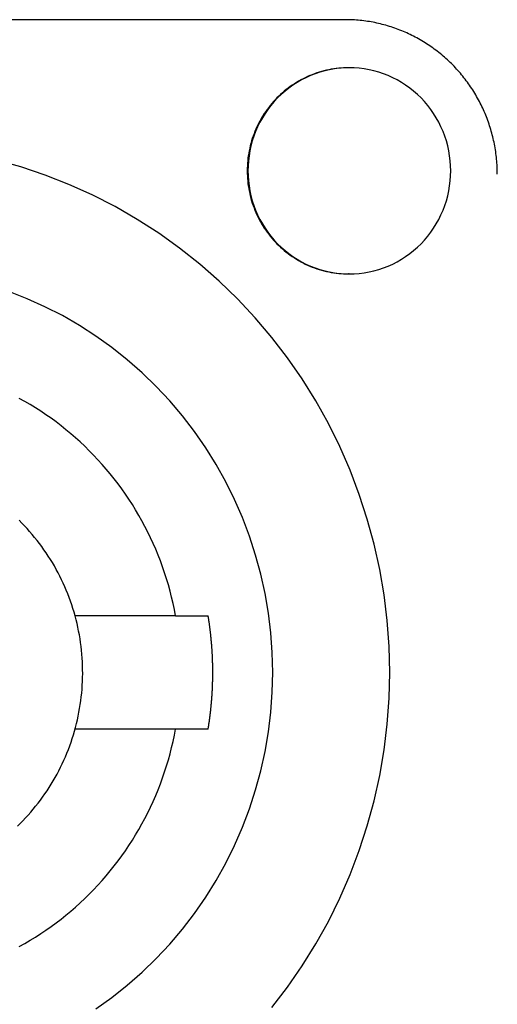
# Model space of a CAD drawing. Extents: x 668 to 3164, y 1007 to 2724.
# Tile 114 of 152: x 3026 to 3040, y 1835 to 1864. Entities that reach past the tile are written whole.
import ezdxf

# ---------------------------------------------------------------- set-up
doc = ezdxf.new("R2010")
doc.units = 0
doc.layers.add('KF_GRAVIS_12_REAR', color=7, linetype='CONTINUOUS')

# ---------------------------------------------------------------- blocks, each defined once
blk = doc.blocks.new('KF_GRAVIS_12_REAR')
at = {"layer": 'KF_GRAVIS_12_REAR'}
for p, q in [((14.06777, -389), (-14.49166, -389)), ((14.18718, -390.4), (14.16625, -390.4)), ((14.18718, -396.4), (14.16625, -396.4)), ((9.12496, -406.35), (6.19561, -406.35)), ((9.12496, -406.35), (10.07419, -406.35)), ((9.12496, -409.65), (6.19561, -409.65)), ((10.07419, -409.65), (9.12496, -409.65))]:
    blk.add_line(p, q, dxfattribs=at)
for points in [[(18.4994, -393.5, 0), (18.4991, -393.445, 0), (18.4981, -393.39, 0), (18.4964, -393.334, 0), (18.4941, -393.279, 0), (18.4911, -393.224, 0), (18.4874, -393.169, 0), (18.4831, -393.114, 0), (18.4781, -393.059, 0), (18.4724, -393.004, 0), (18.4661, -392.949, 0), (18.4591, -392.894, 0), (18.4514, -392.84, 0), (18.4431, -392.785, 0), (18.4342, -392.731, 0), (18.4245, -392.676, 0), (18.4142, -392.622, 0), (18.4033, -392.568, 0), (18.3917, -392.514, 0), (18.3795, -392.46, 0), (18.3666, -392.407, 0), (18.3531, -392.353, 0), (18.3389, -392.3, 0), (18.324, -392.247, 0), (18.3086, -392.194, 0), (18.2925, -392.141, 0), (18.2757, -392.088, 0), (18.2584, -392.036, 0), (18.2403, -391.984, 0), (18.2217, -391.932, 0), (18.2024, -391.88, 0), (18.1826, -391.829, 0), (18.1621, -391.778, 0), (18.1409, -391.727, 0), (18.1192, -391.676, 0), (18.0969, -391.626, 0), (18.0739, -391.576, 0), (18.0504, -391.526, 0), (18.0262, -391.477, 0), (18.0015, -391.428, 0), (17.9761, -391.379, 0), (17.9502, -391.33, 0), (17.9237, -391.282, 0), (17.8966, -391.234, 0), (17.8689, -391.187, 0), (17.8407, -391.139, 0), (17.8118, -391.093, 0), (17.7825, -391.046, 0), (17.7525, -391, 0), (17.722, -390.954, 0), (17.691, -390.909, 0), (17.6594, -390.864, 0), (17.6273, -390.819, 0), (17.5946, -390.775, 0), (17.5614, -390.731, 0), (17.5277, -390.688, 0), (17.4935, -390.645, 0), (17.4587, -390.603, 0), (17.4234, -390.561, 0), (17.3877, -390.519, 0), (17.3514, -390.478, 0), (17.3146, -390.437, 0), (17.2774, -390.397, 0), (17.2396, -390.357, 0), (17.2014, -390.318, 0), (17.1627, -390.279, 0), (17.1236, -390.241, 0), (17.0839, -390.203, 0), (17.0439, -390.166, 0), (17.0034, -390.129, 0), (16.9624, -390.093, 0), (16.921, -390.057, 0), (16.8792, -390.021, 0), (16.8369, -389.987, 0), (16.7942, -389.952, 0), (16.7512, -389.919, 0), (16.7077, -389.886, 0), (16.6638, -389.853, 0), (16.6195, -389.821, 0), (16.5749, -389.789, 0), (16.5299, -389.758, 0), (16.4844, -389.728, 0), (16.4387, -389.698, 0), (16.3926, -389.669, 0), (16.3461, -389.64, 0), (16.2993, -389.612, 0), (16.2521, -389.585, 0), (16.2046, -389.558, 0), (16.1568, -389.531, 0), (16.1087, -389.506, 0), (16.0603, -389.48, 0), (16.0116, -389.456, 0), (15.9625, -389.432, 0), (15.9132, -389.409, 0), (15.8636, -389.386, 0), (15.8138, -389.364, 0), (15.7637, -389.343, 0), (15.7133, -389.322, 0), (15.6627, -389.302, 0), (15.6118, -389.282, 0), (15.5607, -389.263, 0), (15.5094, -389.245, 0), (15.4579, -389.227, 0), (15.4061, -389.21, 0), (15.3542, -389.194, 0), (15.3021, -389.178, 0), (15.2497, -389.163, 0), (15.1972, -389.149, 0), (15.1446, -389.135, 0), (15.0917, -389.122, 0), (15.0387, -389.109, 0), (14.9856, -389.098, 0), (14.9323, -389.086, 0), (14.8789, -389.076, 0), (14.8254, -389.066, 0), (14.7718, -389.057, 0), (14.718, -389.049, 0), (14.6642, -389.041, 0), (14.6102, -389.034, 0), (14.5562, -389.027, 0), (14.5021, -389.022, 0), (14.448, -389.017, 0), (14.3938, -389.012, 0), (14.3395, -389.008, 0), (14.2852, -389.005, 0), (14.2309, -389.003, 0), (14.1765, -389.001, 0), (14.1221, -389, 0), (14.0678, -389, 0)], [(14.1662, -390.4, 0), (14.0937, -390.401, 0), (14.0213, -390.404, 0), (13.9489, -390.408, 0), (13.8767, -390.414, 0), (13.8046, -390.423, 0), (13.7327, -390.432, 0), (13.6612, -390.444, 0), (13.5899, -390.458, 0), (13.5189, -390.473, 0), (13.4484, -390.49, 0), (13.3783, -390.509, 0), (13.3086, -390.529, 0), (13.2395, -390.551, 0), (13.1709, -390.575, 0), (13.103, -390.601, 0), (13.0356, -390.628, 0), (12.969, -390.657, 0), (12.9031, -390.688, 0), (12.8379, -390.72, 0), (12.7735, -390.754, 0), (12.71, -390.79, 0), (12.6474, -390.827, 0), (12.5856, -390.865, 0), (12.5249, -390.906, 0), (12.4651, -390.947, 0), (12.4063, -390.99, 0), (12.3486, -391.035, 0), (12.292, -391.081, 0), (12.2365, -391.128, 0), (12.1822, -391.177, 0), (12.1291, -391.227, 0), (12.0772, -391.279, 0), (12.0265, -391.331, 0), (11.9772, -391.385, 0), (11.9291, -391.44, 0), (11.8824, -391.497, 0), (11.8371, -391.554, 0), (11.7932, -391.613, 0), (11.7508, -391.673, 0), (11.7097, -391.733, 0), (11.6702, -391.795, 0), (11.6322, -391.858, 0), (11.5956, -391.921, 0), (11.5607, -391.986, 0), (11.5273, -392.051, 0), (11.4955, -392.117, 0), (11.4653, -392.184, 0), (11.4367, -392.252, 0), (11.4098, -392.32, 0), (11.3845, -392.389, 0), (11.3609, -392.459, 0), (11.339, -392.529, 0), (11.3188, -392.6, 0), (11.3004, -392.671, 0), (11.2836, -392.743, 0), (11.2686, -392.815, 0), (11.2553, -392.887, 0), (11.2438, -392.96, 0), (11.234, -393.033, 0), (11.226, -393.106, 0), (11.2198, -393.179, 0), (11.2154, -393.253, 0), (11.2127, -393.326, 0), (11.2118, -393.4, 0), (11.2127, -393.474, 0), (11.2154, -393.547, 0), (11.2198, -393.621, 0), (11.226, -393.694, 0), (11.234, -393.767, 0), (11.2438, -393.84, 0), (11.2553, -393.913, 0), (11.2686, -393.985, 0), (11.2836, -394.057, 0), (11.3004, -394.129, 0), (11.3188, -394.2, 0), (11.339, -394.271, 0), (11.3609, -394.341, 0), (11.3845, -394.411, 0), (11.4098, -394.48, 0), (11.4367, -394.548, 0), (11.4653, -394.616, 0), (11.4955, -394.683, 0), (11.5273, -394.749, 0), (11.5607, -394.814, 0), (11.5956, -394.879, 0), (11.6322, -394.942, 0), (11.6702, -395.005, 0), (11.7097, -395.067, 0), (11.7508, -395.127, 0), (11.7932, -395.187, 0), (11.8371, -395.246, 0), (11.8824, -395.303, 0), (11.9291, -395.36, 0), (11.9772, -395.415, 0), (12.0265, -395.469, 0), (12.0772, -395.521, 0), (12.1291, -395.573, 0), (12.1822, -395.623, 0), (12.2365, -395.672, 0), (12.292, -395.719, 0), (12.3486, -395.765, 0), (12.4063, -395.81, 0), (12.4651, -395.853, 0), (12.5249, -395.894, 0), (12.5856, -395.935, 0), (12.6474, -395.973, 0), (12.71, -396.01, 0), (12.7735, -396.046, 0), (12.8379, -396.08, 0), (12.9031, -396.112, 0), (12.969, -396.143, 0), (13.0356, -396.172, 0), (13.103, -396.199, 0), (13.1709, -396.225, 0), (13.2395, -396.249, 0), (13.3086, -396.271, 0), (13.3783, -396.291, 0), (13.4484, -396.31, 0), (13.5189, -396.327, 0), (13.5899, -396.342, 0), (13.6612, -396.356, 0), (13.7327, -396.368, 0), (13.8046, -396.377, 0), (13.8767, -396.386, 0), (13.9489, -396.392, 0), (14.0213, -396.396, 0), (14.0937, -396.399, 0), (14.1662, -396.4, 0)], [(14.1662, -390.4, 0), (14.0937, -390.401, 0), (14.0213, -390.404, 0), (13.9489, -390.408, 0), (13.8767, -390.414, 0), (13.8046, -390.423, 0), (13.7327, -390.432, 0), (13.6612, -390.444, 0), (13.5899, -390.458, 0), (13.5189, -390.473, 0), (13.4484, -390.49, 0), (13.3783, -390.509, 0), (13.3086, -390.529, 0), (13.2395, -390.551, 0), (13.1709, -390.575, 0), (13.103, -390.601, 0), (13.0356, -390.628, 0), (12.969, -390.657, 0), (12.9031, -390.688, 0), (12.8379, -390.72, 0), (12.7735, -390.754, 0), (12.71, -390.79, 0), (12.6474, -390.827, 0), (12.5856, -390.865, 0), (12.5249, -390.906, 0), (12.4651, -390.947, 0), (12.4063, -390.99, 0), (12.3486, -391.035, 0), (12.292, -391.081, 0), (12.2365, -391.128, 0), (12.1822, -391.177, 0), (12.1291, -391.227, 0), (12.0772, -391.279, 0), (12.0265, -391.331, 0), (11.9772, -391.385, 0), (11.9291, -391.44, 0), (11.8824, -391.497, 0), (11.8371, -391.554, 0), (11.7932, -391.613, 0), (11.7508, -391.673, 0), (11.7097, -391.733, 0), (11.6702, -391.795, 0), (11.6322, -391.858, 0), (11.5956, -391.921, 0), (11.5607, -391.986, 0), (11.5273, -392.051, 0), (11.4955, -392.117, 0), (11.4653, -392.184, 0), (11.4367, -392.252, 0), (11.4098, -392.32, 0), (11.3845, -392.389, 0), (11.3609, -392.459, 0), (11.339, -392.529, 0), (11.3188, -392.6, 0), (11.3004, -392.671, 0), (11.2836, -392.743, 0), (11.2686, -392.815, 0), (11.2553, -392.887, 0), (11.2438, -392.96, 0), (11.234, -393.033, 0), (11.226, -393.106, 0), (11.2198, -393.179, 0), (11.2154, -393.253, 0), (11.2127, -393.326, 0), (11.2118, -393.4, 0), (11.2127, -393.474, 0), (11.2154, -393.547, 0), (11.2198, -393.621, 0), (11.226, -393.694, 0), (11.234, -393.767, 0), (11.2438, -393.84, 0), (11.2553, -393.913, 0), (11.2686, -393.985, 0), (11.2836, -394.057, 0), (11.3004, -394.129, 0), (11.3188, -394.2, 0), (11.339, -394.271, 0), (11.3609, -394.341, 0), (11.3845, -394.411, 0), (11.4098, -394.48, 0), (11.4367, -394.548, 0), (11.4653, -394.616, 0), (11.4955, -394.683, 0), (11.5273, -394.749, 0), (11.5607, -394.814, 0), (11.5956, -394.879, 0), (11.6322, -394.942, 0), (11.6702, -395.005, 0), (11.7097, -395.067, 0), (11.7508, -395.127, 0), (11.7932, -395.187, 0), (11.8371, -395.246, 0), (11.8824, -395.303, 0), (11.9291, -395.36, 0), (11.9772, -395.415, 0), (12.0265, -395.469, 0), (12.0772, -395.521, 0), (12.1291, -395.573, 0), (12.1822, -395.623, 0), (12.2365, -395.672, 0), (12.292, -395.719, 0), (12.3486, -395.765, 0), (12.4063, -395.81, 0), (12.4651, -395.853, 0), (12.5249, -395.894, 0), (12.5856, -395.935, 0), (12.6474, -395.973, 0), (12.71, -396.01, 0), (12.7735, -396.046, 0), (12.8379, -396.08, 0), (12.9031, -396.112, 0), (12.969, -396.143, 0), (13.0356, -396.172, 0), (13.103, -396.199, 0), (13.1709, -396.225, 0), (13.2395, -396.249, 0), (13.3086, -396.271, 0), (13.3783, -396.291, 0), (13.4484, -396.31, 0), (13.5189, -396.327, 0), (13.5899, -396.342, 0), (13.6612, -396.356, 0), (13.7327, -396.368, 0), (13.8046, -396.377, 0), (13.8767, -396.386, 0), (13.9489, -396.392, 0), (14.0213, -396.396, 0), (14.0937, -396.399, 0), (14.1662, -396.4, 0)], [(14.1872, -390.4, 0), (14.0422, -390.404, 0), (13.8976, -390.414, 0), (13.7537, -390.432, 0), (13.6108, -390.458, 0), (13.4693, -390.49, 0), (13.3296, -390.529, 0), (13.1919, -390.575, 0), (13.0566, -390.628, 0), (12.924, -390.688, 0), (12.7945, -390.754, 0), (12.6683, -390.827, 0), (12.5458, -390.906, 0), (12.4272, -390.99, 0), (12.3129, -391.081, 0), (12.2031, -391.177, 0), (12.0981, -391.279, 0), (11.9981, -391.385, 0), (11.9034, -391.497, 0), (11.8142, -391.613, 0), (11.7307, -391.733, 0), (11.6531, -391.858, 0), (11.5816, -391.986, 0), (11.5164, -392.117, 0), (11.4577, -392.252, 0), (11.4055, -392.389, 0), (11.36, -392.529, 0), (11.3213, -392.671, 0), (11.2895, -392.815, 0), (11.2647, -392.96, 0), (11.247, -393.106, 0), (11.2363, -393.253, 0), (11.2328, -393.4, 0), (11.2363, -393.547, 0), (11.247, -393.694, 0), (11.2647, -393.84, 0), (11.2895, -393.985, 0), (11.3213, -394.129, 0), (11.36, -394.271, 0), (11.4055, -394.411, 0), (11.4577, -394.548, 0), (11.5164, -394.683, 0), (11.5816, -394.814, 0), (11.6531, -394.942, 0), (11.7307, -395.067, 0), (11.8142, -395.187, 0), (11.9034, -395.303, 0), (11.9981, -395.415, 0), (12.0981, -395.521, 0), (12.2031, -395.623, 0), (12.3129, -395.719, 0), (12.4272, -395.81, 0), (12.5458, -395.894, 0), (12.6683, -395.973, 0), (12.7945, -396.046, 0), (12.924, -396.112, 0), (13.0566, -396.172, 0), (13.1919, -396.225, 0), (13.3296, -396.271, 0), (13.4693, -396.31, 0), (13.6108, -396.342, 0), (13.7537, -396.368, 0), (13.8976, -396.386, 0), (14.0422, -396.396, 0), (14.1872, -396.4, 0), (14.3322, -396.396, 0), (14.4768, -396.386, 0), (14.6207, -396.368, 0), (14.7636, -396.342, 0), (14.9051, -396.31, 0), (15.0448, -396.271, 0), (15.1825, -396.225, 0), (15.3178, -396.172, 0), (15.4504, -396.112, 0), (15.5799, -396.046, 0), (15.7061, -395.973, 0), (15.8286, -395.894, 0), (15.9471, -395.81, 0), (16.0615, -395.719, 0), (16.1713, -395.623, 0), (16.2763, -395.521, 0), (16.3763, -395.415, 0), (16.471, -395.303, 0), (16.5602, -395.187, 0), (16.6437, -395.067, 0), (16.7213, -394.942, 0), (16.7928, -394.814, 0), (16.858, -394.683, 0), (16.9167, -394.548, 0), (16.9689, -394.411, 0), (17.0144, -394.271, 0), (17.0531, -394.129, 0), (17.0848, -393.985, 0), (17.1096, -393.84, 0), (17.1274, -393.694, 0), (17.138, -393.547, 0), (17.1416, -393.4, 0), (17.138, -393.253, 0), (17.1274, -393.106, 0), (17.1096, -392.96, 0), (17.0848, -392.815, 0), (17.0531, -392.671, 0), (17.0144, -392.529, 0), (16.9689, -392.389, 0), (16.9167, -392.252, 0), (16.858, -392.117, 0), (16.7928, -391.986, 0), (16.7213, -391.858, 0), (16.6437, -391.733, 0), (16.5602, -391.613, 0), (16.471, -391.497, 0), (16.3763, -391.385, 0), (16.2763, -391.279, 0), (16.1713, -391.177, 0), (16.0615, -391.081, 0), (15.9471, -390.99, 0), (15.8286, -390.906, 0), (15.7061, -390.827, 0), (15.5799, -390.754, 0), (15.4504, -390.688, 0), (15.3178, -390.628, 0), (15.1825, -390.575, 0), (15.0448, -390.529, 0), (14.9051, -390.49, 0), (14.7636, -390.458, 0), (14.6207, -390.432, 0), (14.4768, -390.414, 0), (14.3322, -390.404, 0), (14.1872, -390.4, 0)], [(11.9266, -417.754, 0), (12.3839, -417.159, 0), (12.8118, -416.542, 0), (13.2094, -415.904, 0), (13.5757, -415.248, 0), (13.9099, -414.574, 0), (14.211, -413.884, 0), (14.4785, -413.18, 0), (14.7116, -412.463, 0), (14.9098, -411.736, 0), (15.0727, -411, 0), (15.1997, -410.256, 0), (15.2907, -409.507, 0), (15.3454, -408.754, 0), (15.3636, -408, 0), (15.3454, -407.246, 0), (15.2907, -406.493, 0), (15.1997, -405.744, 0), (15.0727, -405, 0), (14.9098, -404.264, 0), (14.7116, -403.537, 0), (14.4785, -402.82, 0), (14.211, -402.116, 0), (13.9099, -401.426, 0), (13.5757, -400.752, 0), (13.2094, -400.096, 0), (12.8118, -399.458, 0), (12.3839, -398.841, 0), (11.9266, -398.246, 0), (11.4412, -397.675, 0), (10.9288, -397.128, 0), (10.3905, -396.608, 0), (9.82779, -396.115, 0), (9.24191, -395.651, 0), (8.6343, -395.216, 0), (8.00642, -394.812, 0), (7.35979, -394.44, 0), (6.69597, -394.101, 0), (6.01654, -393.795, 0), (5.32316, -393.524, 0), (4.6175, -393.287, 0), (3.90124, -393.086, 0)], [(6.80355, -417.791, 0), (7.26889, -417.458, 0), (7.71759, -417.102, 0), (8.14857, -416.725, 0), (8.56078, -416.326, 0), (8.95324, -415.908, 0), (9.32501, -415.47, 0), (9.67518, -415.014, 0), (10.0029, -414.542, 0), (10.3074, -414.054, 0), (10.5879, -413.551, 0), (10.8439, -413.034, 0), (11.0745, -412.506, 0), (11.2793, -411.967, 0), (11.4579, -411.418, 0), (11.6097, -410.861, 0), (11.7344, -410.297, 0), (11.8317, -409.728, 0), (11.9014, -409.154, 0), (11.9432, -408.578, 0), (11.9572, -408, 0), (11.9432, -407.422, 0), (11.9014, -406.846, 0), (11.8317, -406.272, 0), (11.7344, -405.703, 0), (11.6097, -405.139, 0), (11.4579, -404.582, 0), (11.2793, -404.033, 0), (11.0745, -403.494, 0), (10.8439, -402.966, 0), (10.5879, -402.449, 0), (10.3074, -401.946, 0), (10.0029, -401.458, 0), (9.67518, -400.986, 0), (9.32501, -400.53, 0), (8.95324, -400.092, 0), (8.56078, -399.674, 0), (8.14857, -399.275, 0), (7.71759, -398.898, 0), (7.26889, -398.542, 0), (6.80355, -398.209, 0), (6.32269, -397.9, 0), (5.82746, -397.615, 0), (5.31907, -397.356, 0), (4.79873, -397.121, 0), (4.2677, -396.913, 0)], [(9.12496, -406.35, 0), (9.09006, -406.169, 0), (9.05155, -405.989, 0), (9.00944, -405.81, 0), (8.96375, -405.632, 0), (8.91449, -405.454, 0), (8.86168, -405.278, 0), (8.80535, -405.103, 0), (8.74553, -404.929, 0), (8.68223, -404.756, 0), (8.61548, -404.585, 0), (8.54531, -404.415, 0), (8.47174, -404.247, 0), (8.39482, -404.08, 0), (8.31457, -403.915, 0), (8.23102, -403.751, 0), (8.14421, -403.589, 0), (8.05418, -403.429, 0), (7.96095, -403.271, 0), (7.86458, -403.115, 0), (7.7651, -402.961, 0), (7.66255, -402.809, 0), (7.55697, -402.659, 0), (7.44841, -402.511, 0), (7.33692, -402.366, 0), (7.22253, -402.223, 0), (7.10531, -402.082, 0), (6.98528, -401.944, 0), (6.86251, -401.809, 0), (6.73705, -401.676, 0), (6.60894, -401.545, 0), (6.47825, -401.417, 0), (6.34502, -401.292, 0), (6.20931, -401.17, 0), (6.07118, -401.05, 0), (5.93068, -400.934, 0), (5.78787, -400.82, 0), (5.64282, -400.709, 0), (5.49557, -400.602, 0), (5.3462, -400.497, 0), (5.19476, -400.396, 0), (5.04132, -400.297, 0), (4.88594, -400.202, 0), (4.72868, -400.11, 0), (4.56962, -400.022, 0)], [(4.51517, -412.475, 0), (4.59554, -412.397, 0), (4.67448, -412.317, 0), (4.75196, -412.236, 0), (4.82796, -412.153, 0), (4.90244, -412.069, 0), (4.97539, -411.984, 0), (5.04678, -411.897, 0), (5.11658, -411.809, 0), (5.18477, -411.719, 0), (5.25133, -411.628, 0), (5.31623, -411.536, 0), (5.37945, -411.443, 0), (5.44098, -411.349, 0), (5.50079, -411.253, 0), (5.55886, -411.157, 0), (5.61517, -411.059, 0), (5.6697, -410.961, 0), (5.72244, -410.861, 0), (5.77336, -410.76, 0), (5.82245, -410.659, 0), (5.86969, -410.556, 0), (5.91507, -410.453, 0), (5.95856, -410.349, 0), (6.00017, -410.244, 0), (6.03986, -410.138, 0), (6.07763, -410.032, 0), (6.11347, -409.925, 0), (6.14736, -409.817, 0), (6.1793, -409.708, 0), (6.20926, -409.599, 0), (6.23725, -409.49, 0), (6.26324, -409.38, 0), (6.28724, -409.269, 0), (6.30924, -409.158, 0), (6.32922, -409.047, 0), (6.34718, -408.936, 0), (6.36311, -408.824, 0), (6.37702, -408.711, 0), (6.38888, -408.599, 0), (6.39871, -408.486, 0), (6.4065, -408.373, 0), (6.41223, -408.26, 0), (6.41593, -408.147, 0), (6.41757, -408.034, 0), (6.41716, -407.921, 0), (6.4147, -407.808, 0), (6.4102, -407.695, 0), (6.40364, -407.582, 0), (6.39504, -407.469, 0), (6.3844, -407.356, 0), (6.37173, -407.244, 0), (6.35701, -407.132, 0), (6.34027, -407.02, 0), (6.32151, -406.908, 0), (6.30072, -406.797, 0), (6.27793, -406.687, 0), (6.25313, -406.576, 0), (6.22635, -406.466, 0), (6.19757, -406.357, 0), (6.16682, -406.248, 0), (6.13411, -406.14, 0), (6.09944, -406.033, 0), (6.06283, -405.926, 0), (6.02429, -405.82, 0), (5.98384, -405.714, 0), (5.94148, -405.61, 0), (5.89723, -405.506, 0), (5.85111, -405.403, 0), (5.80313, -405.301, 0), (5.75331, -405.2, 0), (5.70166, -405.099, 0), (5.64821, -405, 0), (5.59297, -404.902, 0), (5.53596, -404.805, 0), (5.47719, -404.708, 0), (5.4167, -404.613, 0), (5.35449, -404.52, 0), (5.29059, -404.427, 0), (5.22503, -404.335, 0), (5.15782, -404.245, 0), (5.08899, -404.156, 0), (5.01855, -404.069, 0), (4.94654, -403.982, 0), (4.87298, -403.897, 0), (4.79789, -403.814, 0), (4.7213, -403.732, 0), (4.64324, -403.651, 0), (4.56372, -403.572, 0)], [(10.0742, -409.65, 0), (10.0784, -409.624, 0), (10.0825, -409.599, 0), (10.0865, -409.573, 0), (10.0905, -409.548, 0), (10.0944, -409.522, 0), (10.0983, -409.497, 0), (10.1021, -409.471, 0), (10.1058, -409.445, 0), (10.1094, -409.42, 0), (10.113, -409.394, 0), (10.1165, -409.368, 0), (10.12, -409.343, 0), (10.1234, -409.317, 0), (10.1267, -409.291, 0), (10.13, -409.266, 0), (10.1332, -409.24, 0), (10.1363, -409.214, 0), (10.1394, -409.189, 0), (10.1424, -409.163, 0), (10.1453, -409.137, 0), (10.1482, -409.111, 0), (10.151, -409.086, 0), (10.1537, -409.06, 0), (10.1564, -409.034, 0), (10.159, -409.008, 0), (10.1615, -408.983, 0), (10.164, -408.957, 0), (10.1664, -408.931, 0), (10.1687, -408.905, 0), (10.171, -408.879, 0), (10.1732, -408.854, 0), (10.1754, -408.828, 0), (10.1774, -408.802, 0), (10.1795, -408.776, 0), (10.1814, -408.75, 0), (10.1833, -408.725, 0), (10.1851, -408.699, 0), (10.1869, -408.673, 0), (10.1885, -408.647, 0), (10.1902, -408.621, 0), (10.1917, -408.595, 0), (10.1932, -408.569, 0), (10.1946, -408.544, 0), (10.196, -408.518, 0), (10.1972, -408.492, 0), (10.1985, -408.466, 0), (10.1996, -408.44, 0), (10.2007, -408.414, 0), (10.2017, -408.388, 0), (10.2027, -408.363, 0), (10.2036, -408.337, 0), (10.2044, -408.311, 0), (10.2052, -408.285, 0), (10.2059, -408.259, 0), (10.2065, -408.233, 0), (10.2071, -408.207, 0), (10.2076, -408.181, 0), (10.208, -408.155, 0), (10.2083, -408.129, 0), (10.2086, -408.104, 0), (10.2089, -408.078, 0), (10.209, -408.052, 0), (10.2091, -408.026, 0), (10.2092, -408, 0), (10.2091, -407.974, 0), (10.209, -407.948, 0), (10.2089, -407.922, 0), (10.2086, -407.896, 0), (10.2083, -407.871, 0), (10.208, -407.845, 0), (10.2076, -407.819, 0), (10.2071, -407.793, 0), (10.2065, -407.767, 0), (10.2059, -407.741, 0), (10.2052, -407.715, 0), (10.2044, -407.689, 0), (10.2036, -407.663, 0), (10.2027, -407.637, 0), (10.2017, -407.612, 0), (10.2007, -407.586, 0), (10.1996, -407.56, 0), (10.1985, -407.534, 0), (10.1972, -407.508, 0), (10.196, -407.482, 0), (10.1946, -407.456, 0), (10.1932, -407.431, 0), (10.1917, -407.405, 0), (10.1902, -407.379, 0), (10.1885, -407.353, 0), (10.1869, -407.327, 0), (10.1851, -407.301, 0), (10.1833, -407.275, 0), (10.1814, -407.25, 0), (10.1795, -407.224, 0), (10.1774, -407.198, 0), (10.1754, -407.172, 0), (10.1732, -407.146, 0), (10.171, -407.121, 0), (10.1687, -407.095, 0), (10.1664, -407.069, 0), (10.164, -407.043, 0), (10.1615, -407.017, 0), (10.159, -406.992, 0), (10.1564, -406.966, 0), (10.1537, -406.94, 0), (10.151, -406.914, 0), (10.1482, -406.889, 0), (10.1453, -406.863, 0), (10.1424, -406.837, 0), (10.1394, -406.811, 0), (10.1363, -406.786, 0), (10.1332, -406.76, 0), (10.13, -406.734, 0), (10.1267, -406.709, 0), (10.1234, -406.683, 0), (10.12, -406.657, 0), (10.1165, -406.632, 0), (10.113, -406.606, 0), (10.1094, -406.58, 0), (10.1058, -406.555, 0), (10.1021, -406.529, 0), (10.0983, -406.503, 0), (10.0944, -406.478, 0), (10.0905, -406.452, 0), (10.0865, -406.427, 0), (10.0825, -406.401, 0), (10.0784, -406.376, 0), (10.0742, -406.35, 0)], [(4.56962, -415.978, 0), (4.72868, -415.89, 0), (4.88594, -415.798, 0), (5.04132, -415.703, 0), (5.19476, -415.604, 0), (5.3462, -415.503, 0), (5.49557, -415.398, 0), (5.64282, -415.291, 0), (5.78787, -415.18, 0), (5.93068, -415.066, 0), (6.07118, -414.95, 0), (6.20931, -414.83, 0), (6.34502, -414.708, 0), (6.47825, -414.583, 0), (6.60894, -414.455, 0), (6.73705, -414.324, 0), (6.86251, -414.191, 0), (6.98528, -414.056, 0), (7.10531, -413.918, 0), (7.22253, -413.777, 0), (7.33692, -413.634, 0), (7.44841, -413.489, 0), (7.55697, -413.341, 0), (7.66255, -413.191, 0), (7.7651, -413.039, 0), (7.86458, -412.885, 0), (7.96095, -412.729, 0), (8.05418, -412.571, 0), (8.14421, -412.411, 0), (8.23102, -412.249, 0), (8.31457, -412.085, 0), (8.39482, -411.92, 0), (8.47174, -411.753, 0), (8.54531, -411.585, 0), (8.61548, -411.415, 0), (8.68223, -411.244, 0), (8.74553, -411.071, 0), (8.80535, -410.897, 0), (8.86168, -410.722, 0), (8.91449, -410.546, 0), (8.96375, -410.368, 0), (9.00944, -410.19, 0), (9.05155, -410.011, 0), (9.09006, -409.831, 0), (9.12496, -409.65, 0)]]:
    blk.add_polyline3d(points, dxfattribs=at)

msp = doc.modelspace()

# ---------------------------------------------------------------- block references
at = {"layer": 'KF_GRAVIS_12_REAR'}
msp.add_blockref('KF_GRAVIS_12_REAR', (3021.439, 2253.101), dxfattribs=at)

doc.saveas('drawing.dxf')
